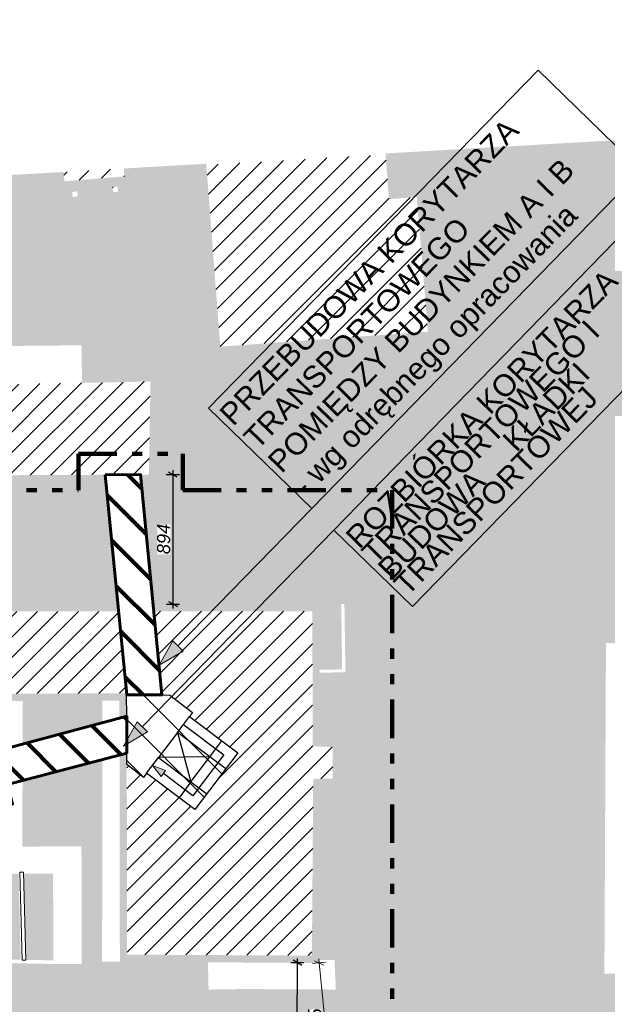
# Model space of a CAD drawing. Header units: metres. Extents: x -95 to 1056, y -129 to 218.
# Tile 4 of 9: x 40 to 80, y -12 to 56. Entities that reach past the tile are written whole.
import ezdxf
from ezdxf.xclip import XClip

# ---------------------------------------------------------------- set-up
doc = ezdxf.new("R2010")
doc.units = ezdxf.units.M
doc.header["$LTSCALE"] = 0.01
doc.header["$MEASUREMENT"] = 0
doc.header["$XCLIPFRAME"] = 0
doc.linetypes.add('Przerywana potrójnie', pattern=[723.19442, 264.583325, -105.833328, 70.555556, -105.833328, 70.555556, -105.833328])
doc.linetypes.add('Wipeout_Contour', pattern=[100, 0, -100])
for name, color, linetype in [('0_MDCP z klauzulą', 7, 'Continuous'), ('3_budynki poziom lądowiska.PZT', 7, 'Continuous'), ('3_budynki.PZT', 7, 'Continuous'), ('3_lądowisko.K_IR', 7, 'Continuous'), ('3_utwardzenia.PZT', 7, 'Continuous'), ('3_wymiary.PZT', 7, 'Continuous'), ('3_zieleń.PZT', 7, 'Continuous'), ('4_schemat funkcjonalny.PZT', 7, 'Continuous'), ('Mapa Lądowisko Bochnia_5_0', 7, 'Continuous')]:
    doc.layers.add(name, color=color, linetype=linetype)
doc.styles.add('GENERATED_STYLE_1', font='txt')
doc.styles.add('GENERATED_STYLE_2', font='txt')
doc.dimstyles.new('GENERATED_STYLE__1', dxfattribs={"dimtxt": 0.9, "dimasz": 0.458937, "dimexe": 0.18, "dimexo": 0.02, "dimgap": 0.09, "dimtad": 1, "dimdec": 0, "dimlfac": 100, "dimzin": 0, "dimdsep": 46, "dimtxsty": 'GENERATED_STYLE_1', "dimblk": 'ARROWHEAD_2', "dimblk1": 'ARROWHEAD_2', "dimblk2": 'ARROWHEAD_2', "dimcen": 0.09, "dimclrd": 1, "dimclre": 1, "dimclrt": 1, "dimadec": 1, "dimazin": 0, "dimtfac": 1, "dimtdec": 4, "dimtmove": 0, "dimatfit": 3, "dimfxl": 0, "dimtolj": 1, "dimtzin": 0, "dimarcsym": 0})
picture_1 = doc.add_image_def('image1.tif', size_in_pixel=(6614, 4961))
pattern_1 = [(45, (0, 0), (-0.707107, 0.707107), [])]
pattern_2 = [(135, (36.8157, 4.3887), (1.41421, 1.41421), [])]

# ---------------------------------------------------------------- blocks, each defined once
blk = doc.blocks.new('Rysunek_1_5', base_point=(78.118, 44.483))
at = {"layer": 'Mapa Lądowisko Bochnia_5_0', "color": 9, "lineweight": 0}
image = blk.add_image(picture_1, insert=(55.671, -129.073), size_in_units=(279.993, 210.016), rotation=45.7581, dxfattribs=at)
image.set_boundary_path([(-0.5, -0.5), (6613.5, 4960.5)])
blk = doc.blocks.new('*D4')
at = {"layer": '3_wymiary.PZT', "color": 1, "linetype": 'Continuous', "lineweight": 0}
for p, q in [((60.04, -8.706), (60.941, -8.615)), ((60.808, -8.803), (60.172, -8.518)), ((60.46, -8.367), (60.49, -8.66)), ((60.49, -8.66), (61.337, -16.972)), ((60.886, -17.018), (61.787, -16.926)), ((61.019, -16.829), (61.655, -17.114)), ((61.337, -16.972), (61.367, -17.265))]:
    blk.add_line(p, q, dxfattribs=at)
at = {"color": 254, "linetype": 'Wipeout_Contour', "lineweight": 0, "ltscale": 246.636749}
blk.add_wipeout([(60.838, -13.853), (60.631, -11.815), (59.735, -11.906), (59.943, -13.945)], dxfattribs=at).dxf.layer = '3_wymiary.PZT'
at = {"layer": '3_wymiary.PZT', "color": 1, "lineweight": 0, "insert": (60.838, -13.853), "char_height": 0.9, "attachment_point": 7, "rotation": 95.81573, "style": 'GENERATED_STYLE_1'}
blk.add_mtext('\\A1;{\\pql;\\fArial|b0|i1|c238|p38;835}', dxfattribs=at)
blk = doc.blocks.new('ARROWHEAD_2')
at = {"color": 0, "linetype": 'Continuous', "lineweight": 0}
for p, q in [((0, 0), (-1, 0)), ((-0.38, -0.66), (0.38, 0.66))]:
    blk.add_line(p, q, dxfattribs=at)
blk = doc.blocks.new('*D7')
at = {"layer": '3_wymiary.PZT', "color": 1, "linetype": 'Continuous', "lineweight": 30}
for p, q in [((59.444, -8.655), (58.538, -8.649)), ((59.292, -8.828), (58.69, -8.476)), ((58.892, -26.224), (58.991, -8.652)), ((58.991, -8.652), (58.993, -8.357)), ((59.345, -26.226), (58.439, -26.221)), ((58.591, -26.048), (59.193, -26.4)), ((58.891, -26.519), (58.892, -26.224))]:
    blk.add_line(p, q, dxfattribs=at)
at = {"color": 254, "linetype": 'Wipeout_Contour', "lineweight": 0, "ltscale": 243.546664}
blk.add_wipeout([(58.753, -18.976), (58.77, -15.898), (57.87, -15.893), (57.853, -18.971)], dxfattribs=at).dxf.layer = '3_wymiary.PZT'
at = {"layer": '3_wymiary.PZT', "color": 1, "lineweight": 30, "insert": (58.753, -18.976), "char_height": 0.9, "attachment_point": 7, "rotation": 89.67859, "style": 'GENERATED_STYLE_1'}
blk.add_mtext('\\A1;{\\pql;\\fArial|b0|i1|c238|p38;1\xa0757}', dxfattribs=at)
blk = doc.blocks.new('*D8')
at = {"layer": '3_wymiary.PZT', "color": 1, "linetype": 'Continuous', "lineweight": 30}
for p, q in [((50.699, 24.861), (50.095, 25.209)), ((50.397, 25.33), (50.397, 25.035)), ((49.944, 25.034), (50.85, 25.035)), ((50.397, 25.035), (50.405, 16.099)), ((49.952, 16.099), (50.858, 16.1)), ((50.103, 16.273), (50.707, 15.925)), ((50.405, 16.099), (50.405, 15.804))]:
    blk.add_line(p, q, dxfattribs=at)
at = {"color": 254, "linetype": 'Wipeout_Contour', "lineweight": 0, "ltscale": 215.435768}
blk.add_wipeout([(50.222, 19.542), (50.22, 21.591), (49.32, 21.59), (49.322, 19.542)], dxfattribs=at).dxf.layer = '3_wymiary.PZT'
at = {"layer": '3_wymiary.PZT', "color": 1, "lineweight": 30, "insert": (50.222, 19.542), "char_height": 0.9, "attachment_point": 7, "rotation": 90.05195, "style": 'GENERATED_STYLE_1'}
blk.add_mtext('\\A1;{\\pql;\\fArial|b0|i1|c238|p38;894}', dxfattribs=at)

msp = doc.modelspace()

# ---------------------------------------------------------------- hatches: boundary and pattern name
at = {"layer": '3_budynki.PZT', "linetype": 'Continuous', "lineweight": 9}
h = msp.add_hatch(dxfattribs=at)
h.set_pattern_fill('PZT_oznaczenia_budynków__5C', style=0, pattern_type=2)
h.set_pattern_definition(pattern_1)
h.paths.add_polyline_path([(52.708, 46.402), (53.67, 33.859), (67.998, 34.897), (67.232, 44.186), (65.317, 44.041), (65.075, 47.12)])
h = msp.add_hatch(dxfattribs=at)
h.set_pattern_fill('PZT_oznaczenia_budynków__5C', style=0, pattern_type=2)
h.set_pattern_definition(pattern_1)
h.paths.add_polyline_path([(42.852, 45.915), (47.008, 46.154), (47.066, 45.61), (42.912, 45.272)])
h = msp.add_hatch(dxfattribs=at)
h.set_pattern_fill('PZT_oznaczenia_budynków__5C', style=0, pattern_type=2)
h.set_pattern_definition(pattern_1)
h.paths.add_polyline_path([(24.088, 44.836), (24.107, 44.28), (23.81, 44.276), (23.818, 25.494), (37.04, 25.669), (37.056, 24.983), (48.741, 25.033), (48.858, 31.455), (36.387, 31.219), (36.373, 33.354), (34.442, 33.35), (34.46, 44.332), (33.611, 44.335), (33.551, 45.38)])
h = msp.add_hatch(dxfattribs=at)
h.set_pattern_fill('PZT_oznaczenia_budynków__5C', style=0, pattern_type=2)
h.set_pattern_definition(pattern_1)
h.paths.add_polyline_path([(46.239, 44.87), (46.587, 44.903), (46.622, 44.544), (46.274, 44.51)])
h = msp.add_hatch(dxfattribs=at)
h.set_pattern_fill('PZT_oznaczenia_budynków__5C', style=0, pattern_type=2)
h.set_pattern_definition(pattern_1)
h.paths.add_polyline_path([(43.448, 44.535), (43.798, 44.576), (43.838, 44.23), (43.488, 44.19)])
at = {"layer": '3_budynki.PZT', "linetype": 'Continuous', "lineweight": 0}
h = msp.add_hatch(color=7, dxfattribs=at)
h.paths.add_polyline_path([(7.758, 16.068), (7.753, 15.763), (8.008, 15.762), (7.984, -8.256), (7.734, -8.256), (7.734, -8.606), (8.036, -8.597), (35.716, -8.59), (35.722, 9.403), (46.712, 9.446), (46.742, -8.583), (60.49, -8.66), (60.578, 3.542), (61.928, 3.553), (61.929, 6.721), (60.549, 6.766), (60.519, 16.108), (8.01, 16.065)])
h.paths.add_polyline_path([(35.216, -8.09), (35.223, 9.901), (47.211, 9.948), (47.241, -8.086), (59.994, -8.158), (60.081, 4.038), (61.428, 4.049), (61.429, 6.237), (60.051, 6.282), (60.021, 15.608), (8.508, 15.566), (8.483, -8.097)], flags=0)
at = {"layer": '3_budynki.PZT', "linetype": 'Continuous', "lineweight": 9}
h = msp.add_hatch(dxfattribs=at)
h.set_pattern_fill('PZT_oznaczenia_budynków__5C', style=0, pattern_type=2)
h.set_pattern_definition(pattern_1)
h.paths.add_polyline_path([(8.508, 15.566), (60.021, 15.608), (60.051, 6.282), (61.429, 6.237), (61.428, 4.049), (60.081, 4.038), (59.994, -8.158), (47.241, -8.086), (47.211, 9.948), (35.223, 9.901), (35.216, -8.09), (8.483, -8.097)])
at = {"layer": '3_utwardzenia.PZT', "linetype": 'Continuous', "lineweight": 0}
h = msp.add_hatch(color=254, dxfattribs=at)
h.paths.add_polyline_path([(-29.848, 8.648), (-29.346, 8.695), (-29.346, 7.81), (-26.696, 7.673), (-22.895, 7.599), (-21.82, 7.731), (-20.61, 8.124), (-19.738, 8.563), (-19.157, 8.882), (-18.028, 9.77), (-12.145, 15.646), (-9.866, 17.755), (-8.693, 18.432), (-7.683, 18.818), (-6.312, 19.18), (1.45, 19.309), (2.944, 19.788), (7.071, 22.348), (13.388, 19.337), (13.359, 19.071), (10.922, 19.091), (10.93, 18.935), (10.3, 18.939), (10.322, 17.631), (9.967, 17.632), (10.01, 16.063), (7.734, 16.091), (7.162, 16.631), (1.366, 16.654), (0.572, 16.463), (-0.419, 16.088), (-0.917, 15.701), (-1.404, 15.106), (-1.74, 14.357), (-1.916, 13.607), (-1.91, 8.486), (-1.868, 7.783), (-1.707, 7.113), (-1.364, 6.64), (-0.89, 6.157), (-0.272, 5.757), (0.254, 5.663), (0.585, 5.671), (7.988, 5.834), (7.996, 3.747), (0.588, 3.767), (0.249, 3.768), (-0.429, 3.496), (-1.1, 3.014), (-1.495, 2.492), (-1.786, 1.881), (-1.88, -10.046), (-1.799, -11.221), (-1.555, -12.362), (-1.19, -13.316), (-0.713, -14.147), (0.326, -15.505), (1.311, -16.526), (2.527, -17.395), (4.088, -18.06), (5.869, -18.399), (8.06, -18.426), (7.734, -8.606), (16.366, -8.601), (16.368, -11.452), (18.532, -11.451), (18.532, -10.431), (21.612, -10.445), (21.601, -11.44), (23.962, -11.465), (23.972, -10.455), (34.701, -10.502), (34.712, -8.59), (42.405, -8.739), (44.115, -8.73), (45.518, -8.564), (46.742, -8.583), (47.368, -8.587), (52.818, -8.617), (52.864, -10.498), (55.241, -10.463), (61.629, -10.496), (61.631, -10.196), (67.141, -8.28), (71.21, -6.832), (71.432, -6.627), (71.523, -6.365), (71.557, -5.785), (71.445, -5.483), (71.233, -5.268), (66.534, -3.379), (67.068, 17.831), (71.662, 17.768), (71.999, 17.886), (72.165, 18.233), (72.185, 19.171), (72.239, 21.546), (72.157, 23.174), (71.837, 24.277), (71.532, 24.895), (70.555, 26.014), (69.392, 26.826), (68.034, 27.395), (66.829, 27.621), (65.853, 27.606), (64.98, 27.298), (63.863, 26.752), (62.475, 25.843), (61.279, 24.788), (59.934, 23.503), (58.941, 22.562), (57.965, 21.375), (57.377, 20.328), (57.021, 18.76), (55.516, 19.222), (55.212, 18.065), (54.817, 18.017), (33.138, 17.856), (27.808, 17.847), (24.389, 17.84), (10.202, 24.757), (10.757, 25.184), (13.544, 27.717), (13.697, 28.446), (12.961, 29.767), (12.134, 44.148), (18.147, 44.494), (19.747, 42.314), (20.526, 28.057), (21.132, 26.108), (21.86, 25.117), (22.43, 24.612), (23.285, 24.108), (24.354, 23.837), (32.085, 23.835), (47.887, 23.756), (48.741, 25.033), (48.858, 31.455), (44.135, 31.364), (44.094, 33.958), (34.435, 33.859), (34.453, 39.959), (35.202, 39.958), (35.206, 43.099), (34.458, 43.1), (34.46, 44.332), (33.611, 44.335), (33.551, 45.38), (42.852, 45.915), (42.912, 45.272), (47.066, 45.61), (47.008, 46.154), (50.152, 46.334), (51.466, 34.806), (51.902, 33.935), (52.646, 33.251), (53.571, 32.839), (54.682, 32.734), (74.339, 33.286), (90.34, 33.644), (102.138, 33.963), (103.339, 34.078), (104.34, 34.331), (105.359, 34.805), (106.208, 35.304), (106.915, 35.886), (107.605, 36.595), (108.183, 37.289), (108.506, 37.993), (108.637, 38.43), (108.749, 39.418), (108.722, 41.454), (108.681, 41.857), (108.666, 42.486), (106.568, 48.186), (106.286, 49.172), (106.227, 49.559), (107.221, 49.616), (115.203, 50.284), (115.269, 38.264), (115.499, 25.236), (115.411, 22.261), (115.071, 18.576), (114.89, 17.258), (112.812, 7.069), (110.755, -3.019), (106.516, -23.748), (102.723, -42.305), (101.7, -46.996), (95.424, -46.821), (99.365, -26.848), (98.152, -25.519), (96.075, -24.761), (95.76, -24.68), (93.73, -34.298), (91.281, -34.232), (91.234, -35.928), (93.337, -35.985), (91.002, -46.472), (91.491, -46.579), (91.462, -46.711), (89.539, -46.657), (90.973, -36.015), (86.955, -36.255), (86.907, -33.993), (86.904, -31.617), (86.473, -31.626), (86.251, -23.626), (84.423, -23.542), (84.418, -23.305), (70.639, -23.565), (69.445, -23.635), (69.458, -29.436), (70.651, -29.433), (70.658, -32.532), (66.801, -32.561), (66.777, -29.408), (65.137, -29.42), (65.161, -32.574), (64.259, -32.581), (64.095, -29.295), (59.019, -29.376), (58.892, -26.224), (53.094, -26.272), (53.165, -29.482), (47.946, -29.508), (47.963, -30.203), (46.909, -30.229), (47.039, -35.524), (48.093, -35.498), (48.284, -43.28), (64.447, -43.037), (64.438, -42.889), (67.267, -42.914), (67.249, -45.838), (67.606, -45.84), (67.624, -42.917), (74.028, -42.974), (74.144, -46.229), (-20.379, -43.596), (-26.073, -43.437), (-29.469, -40.037), (-29.528, -26.634), (-27.82, -26.458), (-27.789, -26.757), (-26.57, -27.344), (-11.184, -27.232), (-4.746, -25.637), (1.401, -25.287), (9.853, -25.123), (9.968, -25.105), (9.878, -26.644), (10.072, -31.245), (8.043, -31.519), (8.524, -34.378), (9.657, -35.687), (10.092, -36.005), (11.7, -36.805), (13.6, -37.163), (16.175, -37.2), (19.318, -36.884), (25.405, -36.198), (28.265, -35.723), (27.522, -28.865), (27.492, -27.59), (27.124, -22.337), (35.29, -21.661), (35.309, -22.043), (41.315, -21.611), (42.359, -21.987), (43.835, -21.303), (50.706, -20.512), (52.315, -20.279), (53.409, -19.599), (53.772, -18.711), (53.764, -18.046), (73.723, -16.02), (80.151, -16.498), (96.566, -18.552), (96.529, -19.236), (96.831, -19.274), (96.85, -18.978), (99.105, -18.457), (99.766, -18.123), (100.369, -17.776), (100.942, -17.231), (101.354, -16.618), (104.182, -2.868), (104.297, -1.839), (104.258, -1.127), (104.036, -0.423), (103.731, 0.153), (103.099, 0.951), (102.39, 1.571), (98.293, 1.75), (98.409, 6.942), (103.545, 7.272), (104.825, 7.324), (105.346, 7.56), (105.907, 7.912), (106.391, 8.593), (106.498, 9.094), (107.637, 14.412), (108.582, 22.004), (108.65, 22.819), (108.474, 23.885), (108.108, 24.813), (107.616, 25.641), (106.856, 26.423), (106.048, 27.084), (104.273, 28.171), (85.234, 28.315), (81.964, 28.026), (80.854, 26.793), (79.921, 25.629), (79.149, 24.392), (78.71, 22.966), (78.554, 21.455), (78.448, 13.439), (78.391, -1.243), (78.208, -7.488), (78.255, -8.51), (78.539, -8.944), (79.069, -9.29), (80.171, -9.39), (80.474, -9.395), (81.851, -9.415), (81.797, -12.308), (78.168, -12.177), (78.244, -15.268), (72.861, -15.191), (63.13, -15.15), (54.354, -15.16), (52.834, -17.266), (29.475, -19.725), (8.074, -22.063), (8.108, -21.001), (5.523, -20.899), (4.019, -20.684), (2.465, -20.14), (0.863, -19.361), (-0.628, -18.213), (-1.65, -17.186), (-2.42, -16.242), (-3.212, -14.893), (-3.695, -13.768), (-4.156, -12.5), (-4.388, -11.457), (-4.421, 8.482), (-4.423, 9.903), (-4.613, 10.943), (-4.941, 11.876), (-5.47, 12.769), (-5.722, 13.142), (-5.94, 13.442), (-6.259, 13.803), (-6.467, 13.951), (-6.734, 14.045), (-7.114, 14.136), (-7.705, 14.184), (-8.351, 14.167), (-8.944, 14.089), (-9.974, 13.745), (-10.871, 13.244), (-16.336, 7.868), (-17.8, 6.713), (-19.246, 5.914), (-21.162, 5.286), (-22.942, 5.088), (-26.962, 5.197), (-29.269, 5.209), (-29.161, 4.471), (-29.81, 4.465)])
h.paths.add_polyline_path([(43.488, 44.19), (43.838, 44.23), (43.798, 44.576), (43.448, 44.535)], flags=0)
h.paths.add_polyline_path([(46.274, 44.51), (46.622, 44.544), (46.587, 44.903), (46.239, 44.87)], flags=0)
h.paths.add_polyline_path([(-26.278, -32.056), (-26.186, -35.549), (-11.478, -35.617), (-11.38, -32.76), (-11.091, -32.775), (-11.21, -35.88), (-26.443, -35.798), (-26.528, -32.063)], flags=0)
for points in [[(68.698, 47.401), (69.629, 35.081), (69.881, 34.795), (73.021, 34.802), (74.091, 34.804), (87.78, 35.215), (104.067, 35.728), (103.776, 49.423), (106.227, 49.559), (106.286, 49.172), (106.568, 48.186), (108.666, 42.486), (108.681, 41.857), (108.722, 41.454), (108.749, 39.418), (108.637, 38.43), (108.506, 37.993), (108.183, 37.289), (107.605, 36.595), (106.915, 35.886), (106.208, 35.304), (105.359, 34.805), (104.34, 34.331), (103.339, 34.078), (102.138, 33.963), (90.34, 33.644), (81.801, 33.404), (74.339, 33.286), (54.682, 32.734), (53.571, 32.839), (52.646, 33.251), (51.902, 33.935), (51.466, 34.806), (50.152, 46.334), (52.703, 46.481), (53.67, 33.859), (67.998, 34.897), (67.232, 44.186), (65.317, 44.041), (65.069, 47.192)], [(18.147, 44.494), (19.747, 42.314), (20.526, 28.057), (21.132, 26.108), (21.86, 25.117), (22.43, 24.612), (23.285, 24.108), (24.354, 23.837), (47.887, 23.756), (48.741, 25.033), (37.056, 24.983), (37.04, 25.669), (23.818, 25.494), (23.818, 27.415), (22.553, 27.432), (22.578, 29.406), (23.817, 29.39), (23.816, 31.872), (22.562, 31.882), (22.573, 33.827), (23.815, 33.82), (23.814, 35.586), (22.573, 35.574), (22.577, 37.54), (23.813, 37.538), (23.812, 40.42), (22.592, 40.419), (22.574, 42.449), (23.811, 42.46), (23.81, 44.276), (24.107, 44.28), (24.094, 44.836)], [(4.748, 43.723), (7.568, 43.886), (10.072, 34.435), (12.184, 29.012), (12.394, 29.158), (12.961, 29.767), (13.544, 28.721), (13.544, 27.717), (10.757, 25.184), (10.202, 24.757), (24.389, 17.84), (27.808, 17.847), (33.138, 17.856), (54.817, 18.017), (55.212, 18.065), (55.516, 19.222), (57.021, 18.76), (56.613, 17.411), (56.711, 16.105), (50.363, 16.099), (10.01, 16.063), (9.967, 17.632), (10.322, 17.631), (10.3, 18.939), (10.93, 18.935), (13.495, 18.919), (13.559, 19.531), (7.427, 22.492), (8.386, 24.45), (8.49, 24.939), (7.727, 29.325), (7.356, 32.203), (7.577, 32.128)], [(78.448, 13.439), (78.554, 21.455), (78.71, 22.966), (79.149, 24.392), (79.921, 25.629), (80.854, 26.793), (81.964, 28.026), (85.234, 28.315), (104.273, 28.171), (106.048, 27.084), (106.856, 26.423), (107.616, 25.641), (108.108, 24.813), (108.474, 23.885), (108.65, 22.819), (108.582, 22.004), (107.637, 14.412), (106.498, 9.094), (106.391, 8.593), (105.907, 7.912), (105.346, 7.56), (104.825, 7.324), (103.545, 7.272), (103.816, 15.691), (101.892, 15.693), (101.895, 15.997), (101.669, 15.995), (101.685, 16.83), (103.865, 16.787), (104.144, 26.133), (98.039, 26.299), (98.018, 25.776), (91.242, 25.898), (91.264, 26.379), (85.245, 26.392), (84.884, 17.335), (90.155, 17.186), (90.048, 13.224), (80.28, 13.408)], [(57.021, 18.76), (57.377, 20.328), (57.965, 21.375), (58.875, 20.963), (60.935, 20.211), (68.81, 19.941), (72.239, 21.546), (72.185, 19.171), (72.165, 18.233), (71.999, 17.886), (71.662, 17.768), (69.191, 17.806), (67.068, 17.831), (66.534, -3.379), (71.233, -5.268), (71.445, -5.483), (71.557, -5.785), (71.523, -6.365), (71.432, -6.627), (71.21, -6.832), (67.141, -8.28), (61.631, -10.196), (61.551, -8.46), (61.643, -8.486), (64.797, -7.333), (65.105, 3.562), (61.928, 3.553), (61.929, 6.721), (65.166, 6.6), (65.251, 18.016), (62.154, 18.046), (62.235, 16.114), (62.038, 16.107), (62.017, 16.107), (62.076, 11.588), (60.534, 11.578), (60.519, 16.108), (60.412, 17.913), (58.004, 18.766)], [(45.518, -8.564), (44.115, -8.73), (44.093, -0.605), (44.041, 7.466), (41.715, 7.443), (40.404, 8.233), (40.369, 9.421), (45.537, 9.441)]]:
    msp.add_hatch(color=9, dxfattribs=at).paths.add_polyline_path(points)
at = {"layer": '3_zieleń.PZT', "linetype": 'Continuous', "lineweight": 0}
for points in [[(68.698, 47.401), (69.629, 35.081), (69.881, 34.795), (74.091, 34.804), (87.78, 35.215), (104.067, 35.728), (103.776, 49.423), (100.663, 49.239), (101.06, 39.64), (98.936, 39.552), (98.542, 49.117)], [(57.965, 21.375), (58.941, 22.562), (59.934, 23.503), (61.279, 24.788), (62.475, 25.843), (63.863, 26.752), (64.98, 27.298), (65.853, 27.606), (66.829, 27.621), (68.034, 27.395), (69.392, 26.826), (70.555, 26.014), (71.532, 24.895), (71.837, 24.277), (72.157, 23.174), (72.239, 21.546), (68.81, 19.941), (60.935, 20.211), (58.875, 20.963)], [(56.711, 16.105), (56.613, 17.411), (57.021, 18.76), (58.004, 18.766), (60.412, 17.913), (60.519, 16.108)], [(60.549, 6.766), (60.534, 11.37), (62.304, 11.388), (62.235, 16.114), (62.154, 18.046), (65.251, 18.016), (65.166, 6.6), (61.929, 6.721)], [(80.171, -9.39), (79.81, -9.385), (79.069, -9.29), (78.539, -8.944), (78.255, -8.51), (78.208, -7.488), (78.391, -1.243), (78.448, 13.439), (80.28, 13.408)], [(40.016, -0.635), (40.038, 9.42), (40.369, 9.421), (40.404, 8.233), (41.715, 7.443), (44.041, 7.466), (44.093, -0.605)], [(60.578, 3.542), (61.928, 3.553), (65.105, 3.562), (64.797, -7.333), (61.643, -8.486), (61.551, -8.46), (60.49, -8.46)], [(39.763, -2.506), (39.898, -8.437), (35.716, -8.339), (35.718, -2.188), (38.88, -2.297), (38.885, -2.504)], [(40.148, -8.442), (40.014, -2.506), (42.134, -2.511), (42.156, -8.489)]]:
    msp.add_hatch(color=81, dxfattribs=at).paths.add_polyline_path(points)

# ---------------------------------------------------------------- linework, layer by layer
at = {"layer": '3_budynki poziom lądowiska.PZT', "color": 30, "linetype": 'Continuous', "lineweight": 0}
msp.add_line((50.39, 13.56), (51.107, 12.862), dxfattribs=at)
at = {"layer": '3_budynki poziom lądowiska.PZT', "color": 30, "linetype": 'Continuous', "lineweight": 30, "flags": 128}
msp.add_lwpolyline([(59.98, 22.69), (50.749, 13.211)], dxfattribs=at)
at = {"layer": '4_schemat funkcjonalny.PZT', "color": 30, "linetype": 'Continuous', "lineweight": 30, "flags": 128}
msp.add_lwpolyline([(52.867, 29.617), (75.591, 52.95), (82.704, 46.023), (59.98, 22.69)], close=True, dxfattribs=at)
at = {"layer": '4_schemat funkcjonalny.PZT', "color": 6, "linetype": 'Continuous', "lineweight": 30, "flags": 128}
msp.add_lwpolyline([(61.505, 21.205), (84.229, 44.538), (89.653, 39.256), (66.929, 15.923)], close=True, dxfattribs=at)

# ---------------------------------------------------------------- block references
at = {"layer": '0_MDCP z klauzulą', "color": 250, "linetype": 'Continuous', "lineweight": 15}
ref = msp.add_blockref('Rysunek_1_5', (78.118, 44.483), dxfattribs=at)
XClip(ref).set_block_clipping_path([(55.6714299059, -129.0731638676), (251.0192717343, 71.5137601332), (100.5639149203, 218.0394092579), (-94.7839269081, 17.4524852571)])

# ---------------------------------------------------------------- texts
at = {"layer": '4_schemat funkcjonalny.PZT', "color": 30, "linetype": 'Continuous', "lineweight": 0, "insert": (56.691, 26.242), "char_height": 1.5, "width": 32.07001, "attachment_point": 4, "rotation": 45.7581, "line_spacing_factor": 0.932414, "style": 'GENERATED_STYLE_2'}
msp.add_mtext('\\A1;{\\pql;\\fArial|b0|i0|c238|p38;PRZEBUDOWA KORYTARZA TRANSPORTOWEGO POMIĘDZY BUDYNKIEM A I B\\P\\pql;\\fArial|b0|i0|c238|p38;- wg odrębnego opracowania}', dxfattribs=at)
at = {"layer": '4_schemat funkcjonalny.PZT', "color": 6, "linetype": 'Continuous', "lineweight": 0, "insert": (64.4, 18.735), "char_height": 1.499998, "width": 32.07001, "attachment_point": 4, "rotation": 45.7581, "line_spacing_factor": 0.619397, "style": 'GENERATED_STYLE_2'}
msp.add_mtext('\\A1;{\\pql;\\fArial|b0|i0|c238|p38;ROZBIÓRKA KORYTARZA TRANSPORTOWEGO I BUDOWA    \\fArial|b0|i0|c238|p38; \\fArial|b0|i0|c238|p38;KŁADKI TRANSPORTOWEJ}', dxfattribs=at)

# ---------------------------------------------------------------- next in the draw order: wipeouts: each hides what was drawn before it
at = {"color": 254, "linetype": 'Wipeout_Contour', "lineweight": 0, "ltscale": 162.14718}
msp.add_wipeout([(39.849, -2.406), (40.006, -8.469), (40.256, -8.462), (40.099, -2.399)], dxfattribs=at).dxf.layer = '3_lądowisko.K_IR'

# ---------------------------------------------------------------- next in the draw order: linework, layer by layer
at = {"layer": '3_budynki.PZT', "color": 230, "linetype": 'Przerywana potrójnie', "lineweight": 100}
msp.add_lwpolyline([(-6.791, -24.369), (-6.791, 23.969), (43.88, 23.969), (43.88, 26.469), (51.078, 26.469), (51.078, 23.969), (65.519, 23.969), (65.519, -16.546), (38.646, -19.283)], close=True, dxfattribs=at)
at = {"layer": '3_lądowisko.K_IR', "color": 250, "linetype": 'Continuous', "lineweight": 0, "flags": 128}
for points in [[(40.099, -2.399), (39.849, -2.406)], [(39.849, -2.406), (40.006, -8.469)], [(40.256, -8.462), (40.099, -2.399)], [(40.006, -8.469), (40.256, -8.462)]]:
    msp.add_lwpolyline(points, dxfattribs=at)

# ---------------------------------------------------------------- next in the draw order: dimensions: what is measured, and where the dimension line sits
at = {"layer": '3_wymiary.PZT', "color": 1, "linetype": 'Continuous', "lineweight": 0}
dim = msp.add_linear_dim(base=(61.337, -16.972), p1=(60.714, -8.638), p2=(61.339, -16.971), angle=275.81573, dimstyle='GENERATED_STYLE__1', dxfattribs=at)
dim.commit()
dim.dimension.update_dxf_attribs({"geometry": '*D4', "text_midpoint": (60.286, -12.875), "dimtype": 160, "text_rotation": 95.81573})

# ---------------------------------------------------------------- next in the draw order: wipeouts: each hides what was drawn before it
at = {"color": 254, "linetype": 'Wipeout_Contour', "lineweight": 0, "ltscale": 653.510621}
msp.add_wipeout([(47.218, 5.817), (47.213, 8.356), (47.211, 9.83), (47.232, 9.83), (49.646, 9.827), (50.198, 9.826), (51.749, 8.623), (51.538, 8.343), (54.87, 5.836), (51.92, 1.917), (48.588, 4.424), (48.378, 4.144), (47.219, 5.024)], dxfattribs=at).dxf.layer = '4_schemat funkcjonalny.PZT'

# ---------------------------------------------------------------- next in the draw order: hatches: boundary and pattern name
at = {"layer": '3_budynki poziom lądowiska.PZT', "linetype": 'Continuous', "lineweight": 0}
msp.add_hatch(color=7, dxfattribs=at).paths.add_polyline_path([(49, 4.971), (49.595, 4.211), (49.896, 4.61)])
at = {"layer": '4_schemat funkcjonalny.PZT', "linetype": 'Continuous', "lineweight": 0}
h = msp.add_hatch(dxfattribs=at)
h.set_pattern_fill('PZT_oznaczenia_obszarów__CC', color=255, style=0, pattern_type=2)
h.set_pattern_definition(pattern_2)
h.paths.add_polyline_path([(47.218, 5.817), (47.213, 8.356), (47.211, 9.83), (47.232, 9.83), (49.646, 9.827), (50.198, 9.826), (51.749, 8.623), (51.538, 8.343), (54.87, 5.836), (51.92, 1.917), (48.588, 4.424), (48.378, 4.144), (47.219, 5.024)])

# ---------------------------------------------------------------- next in the draw order: linework, layer by layer
at = {"layer": '3_budynki poziom lądowiska.PZT', "color": 6, "linetype": 'Continuous', "lineweight": 0}
msp.add_line((47.925, 7.978), (48.642, 7.28), dxfattribs=at)
at = {"layer": '3_budynki poziom lądowiska.PZT', "color": 7, "linetype": 'Continuous', "lineweight": 0}
for p, q in [((49, 4.971), (49.896, 4.61)), ((49, 4.971), (49.595, 4.211)), ((49.896, 4.61), (49.595, 4.211))]:
    msp.add_line(p, q, dxfattribs=at)
at = {"layer": '3_budynki poziom lądowiska.PZT', "color": 7, "linetype": 'Continuous', "lineweight": 25, "flags": 128}
for points in [[(51.649, 3.835), (52.951, 5.565), (50.714, 7.249), (51.538, 8.343)], [(51.126, 7.796), (53.911, 5.7), (51.785, 2.876), (49.746, 4.41)], [(50.714, 7.249), (49.412, 5.519)], [(50.714, 7.249), (51.649, 3.835)], [(54.046, 4.741), (52.951, 5.565), (53.775, 6.66)], [(48.588, 4.424), (49.412, 5.519), (51.649, 3.835), (50.826, 2.74)], [(52.951, 5.565), (49.412, 5.519)], [(51.649, 3.835), (52.744, 3.011)]]:
    msp.add_lwpolyline(points, dxfattribs=at)
at = {"layer": '4_schemat funkcjonalny.PZT', "color": 7, "linetype": 'Continuous', "lineweight": 30, "flags": 128}
msp.add_lwpolyline([(47.218, 5.817), (47.213, 8.356), (47.211, 9.83), (47.232, 9.83), (49.646, 9.827), (50.198, 9.826), (51.749, 8.623), (51.538, 8.343), (54.87, 5.836), (51.92, 1.917), (48.588, 4.424), (48.378, 4.144), (47.219, 5.024)], close=True, dxfattribs=at)

# ---------------------------------------------------------------- next in the draw order: dimensions: what is measured, and where the dimension line sits
at = {"layer": '3_wymiary.PZT', "color": 1, "linetype": 'Continuous', "lineweight": 30}
dim = msp.add_linear_dim(base=(58.991, -8.652), p1=(58.892, -26.224), p2=(60.49, -8.66), angle=89.67859, dimstyle='GENERATED_STYLE__1', dxfattribs=at)
dim.commit()
dim.dimension.update_dxf_attribs({"geometry": '*D7', "text_midpoint": (58.312, -17.427), "dimtype": 160, "text_rotation": 89.67859})

# ---------------------------------------------------------------- next in the draw order: wipeouts: each hides what was drawn before it
at = {"color": 254, "linetype": 'Wipeout_Contour', "lineweight": 0, "ltscale": 205.345152}
msp.add_wipeout([(45.737, 25.02), (48.168, 25.031), (49.646, 9.827), (47.232, 9.83)], dxfattribs=at).dxf.layer = '4_schemat funkcjonalny.PZT'
at = {"color": 254, "linetype": 'Wipeout_Contour', "lineweight": 0, "ltscale": 367.454849}
msp.add_wipeout([(30.253, 3.863), (30.645, 3.938), (47.213, 8.356), (47.218, 5.817), (38.986, 3.651), (39.341, 2.303), (36.949, 1.673), (36.566, 3.123), (28.635, 0.927), (28.633, 3.772)], dxfattribs=at).dxf.layer = '4_schemat funkcjonalny.PZT'

# ---------------------------------------------------------------- next in the draw order: hatches: boundary and pattern name
at = {"layer": '3_budynki poziom lądowiska.PZT', "linetype": 'Continuous', "lineweight": 0}
for color, points in [(30, [(49.447, 11.874), (51.107, 12.862), (50.39, 13.56)]), (6, [(46.982, 6.292), (48.642, 7.28), (47.925, 7.978)])]:
    msp.add_hatch(color=color, dxfattribs=at).paths.add_polyline_path(points)
at = {"layer": '4_schemat funkcjonalny.PZT', "linetype": 'Continuous', "lineweight": 200}
h = msp.add_hatch(dxfattribs=at)
h.set_pattern_fill('PZT_oznaczenia_obszarów__CC', color=31, style=0, pattern_type=2)
h.set_pattern_definition(pattern_2)
h.paths.add_polyline_path([(45.737, 25.02), (48.168, 25.031), (49.646, 9.827), (47.232, 9.83)])
h = msp.add_hatch(dxfattribs=at)
h.set_pattern_fill('PZT_oznaczenia_obszarów__CC', color=211, style=0, pattern_type=2)
h.set_pattern_definition(pattern_2)
h.paths.add_polyline_path([(30.253, 3.863), (30.645, 3.938), (47.213, 8.356), (47.218, 5.817), (38.986, 3.651), (39.341, 2.303), (36.949, 1.673), (36.566, 3.123), (28.635, 0.927), (28.633, 3.772)])

# ---------------------------------------------------------------- next in the draw order: linework, layer by layer
at = {"layer": '3_budynki poziom lądowiska.PZT', "color": 30, "linetype": 'Continuous', "lineweight": 0}
for q in [(50.39, 13.56), (51.107, 12.862)]:
    msp.add_line((49.447, 11.874), q, dxfattribs=at)
at = {"layer": '3_budynki poziom lądowiska.PZT', "color": 6, "linetype": 'Continuous', "lineweight": 0}
for q in [(47.925, 7.978), (48.642, 7.28)]:
    msp.add_line((46.982, 6.292), q, dxfattribs=at)
at = {"layer": '3_budynki poziom lądowiska.PZT', "color": 6, "linetype": 'Continuous', "lineweight": 30, "flags": 128}
msp.add_lwpolyline([(61.505, 21.205), (48.283, 7.629)], dxfattribs=at)
at = {"layer": '4_schemat funkcjonalny.PZT', "color": 31, "linetype": 'Continuous', "lineweight": 60, "flags": 128}
msp.add_lwpolyline([(45.737, 25.02), (48.168, 25.031), (49.646, 9.827), (47.232, 9.83)], close=True, dxfattribs=at)
at = {"layer": '4_schemat funkcjonalny.PZT', "color": 211, "linetype": 'Continuous', "lineweight": 60, "flags": 128}
msp.add_lwpolyline([(30.253, 3.863), (30.645, 3.938), (47.213, 8.356), (47.218, 5.817), (38.986, 3.651), (39.341, 2.303), (36.949, 1.673), (36.566, 3.123), (28.635, 0.927), (28.633, 3.772)], close=True, dxfattribs=at)

# ---------------------------------------------------------------- next in the draw order: dimensions: what is measured, and where the dimension line sits
at = {"layer": '3_wymiary.PZT', "color": 1, "linetype": 'Continuous', "lineweight": 30}
dim = msp.add_linear_dim(base=(50.405, 16.099), p1=(48.741, 25.033), p2=(48.818, 16.098), angle=270.05195, dimstyle='GENERATED_STYLE__1', dxfattribs=at)
dim.commit()
dim.dimension.update_dxf_attribs({"geometry": '*D8', "text_midpoint": (49.771, 20.571), "dimtype": 160, "text_rotation": 90.05195})

doc.saveas('drawing.dxf')
